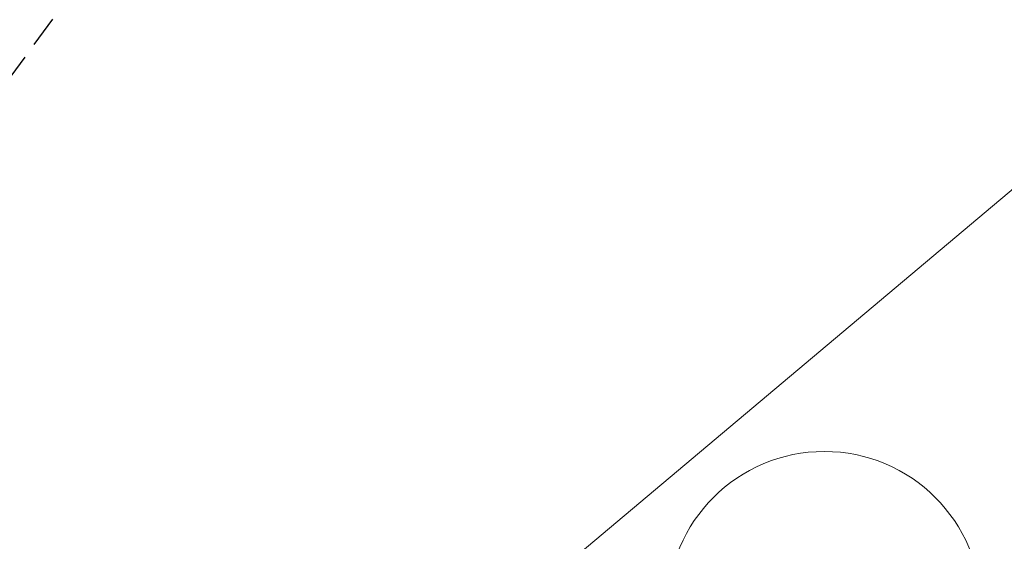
# Model space of a CAD drawing. Header units: metres. Extents: x 6540907 to 6541833, y 5893434 to 5894895.
# Tile 230 of 256: x 6540948 to 6540967, y 5894650 to 5894660. Entities that reach past the tile are written whole.
import ezdxf

# ---------------------------------------------------------------- set-up
doc = ezdxf.new("R2010")
doc.units = ezdxf.units.M
doc.header["$MEASUREMENT"] = 0
doc.linetypes.add('2', pattern=[0.9, 0.6, -0.3])
for name, color, linetype, lineweight in [('woda stojąca', 251, 'CONTINUOUS', 9), ('z_i_drzewa_liściste_korony', 66, 'CONTINUOUS', 20), ('Zakres', 252, 'CONTINUOUS', 15)]:
    doc.layers.add(name, color=color, linetype=linetype, lineweight=lineweight)

msp = doc.modelspace()

# ---------------------------------------------------------------- linework, layer by layer
at = {"layer": 'woda stojąca', "linetype": 'Continuous', "lineweight": 18, "flags": 128}
msp.add_lwpolyline([(6540907.06, 5894604.637), (6540908.8, 5894606.46), (6540915.93, 5894613.01), (6540921.96, 5894617.84), (6540933.44, 5894630.71), (6540944.84, 5894638.9), (6540956.32, 5894647.9), (6540968.69, 5894658.31), (6540976.33, 5894664.3), (6540989.91, 5894679.84), (6540994.84, 5894687.67)], dxfattribs=at)
at = {"layer": 'z_i_drzewa_liściste_korony', "linetype": 'Continuous'}
msp.add_circle((6540963.591, 5894649.03), 3, dxfattribs=at)
at = {"layer": 'Zakres', "linetype": '2', "lineweight": 25, "flags": 128}
msp.add_lwpolyline([(6541682.61, 5894591.719), (6541557.28, 5894696.9), (6541380.44, 5894770.4), (6541307.38, 5894759.31), (6541211.66, 5894797.35), (6541170.76, 5894802.28), (6541137.92, 5894787.98), (6541058.11, 5894780.01), (6540997.5, 5894726.78), (6540930.81, 5894635.71)], dxfattribs=at)

doc.saveas('drawing.dxf')
